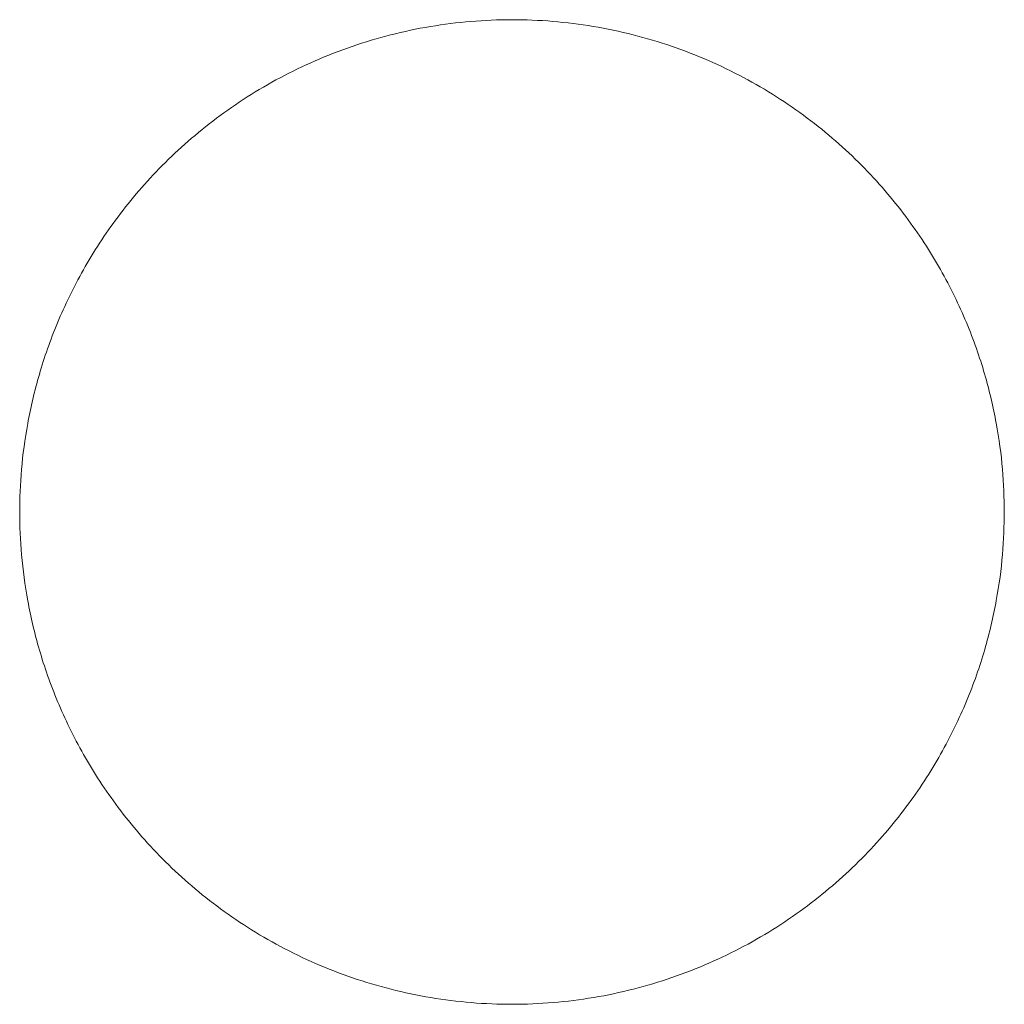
# Model space of a CAD drawing. Header units: centimetres. Extents: x -0.5 to 1.1, y 4.1 to 5.7.
import ezdxf

# ---------------------------------------------------------------- set-up
doc = ezdxf.new("R2010")
doc.units = ezdxf.units.CM
doc.header["$LTSCALE"] = 0.1
doc.layers.add('LUCIDO_1', color=1, linetype='Continuous', lineweight=20, true_color=0xff0000)
doc.layers.add('Nessuna', color=7, linetype='Continuous', lineweight=9)

# ---------------------------------------------------------------- blocks, each defined once
blk = doc.blocks.new('Group-2')
at = {"layer": 'Nessuna', "color": 92, "linetype": 'Continuous', "lineweight": 9, "transparency": 33554687}
blk.add_rational_spline([(1.1, 4.9003, 72.1304), (1.1006, 3.3003, 72.1304), (-0.4994, 3.2997, 72.1304), (-0.5, 4.8997, 72.1304), (-0.5006, 6.4997, 72.1304), (1.0994, 6.5003, 72.1304), (1.1, 4.9003, 72.1304)], [1, 0.333333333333, 0.333333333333, 1, 0.333333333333, 0.333333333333, 1], degree=3, knots=[0, 0, 0, 0, 0.5, 0.5, 0.5, 1, 1, 1, 1], dxfattribs=at)

msp = doc.modelspace()

# ---------------------------------------------------------------- block references
at = {"layer": 'LUCIDO_1', "color": 92, "true_color": 0x00bb00, "transparency": 33554687}
msp.add_blockref('Group-2', (0, 0), dxfattribs=at)

doc.saveas('drawing.dxf')
